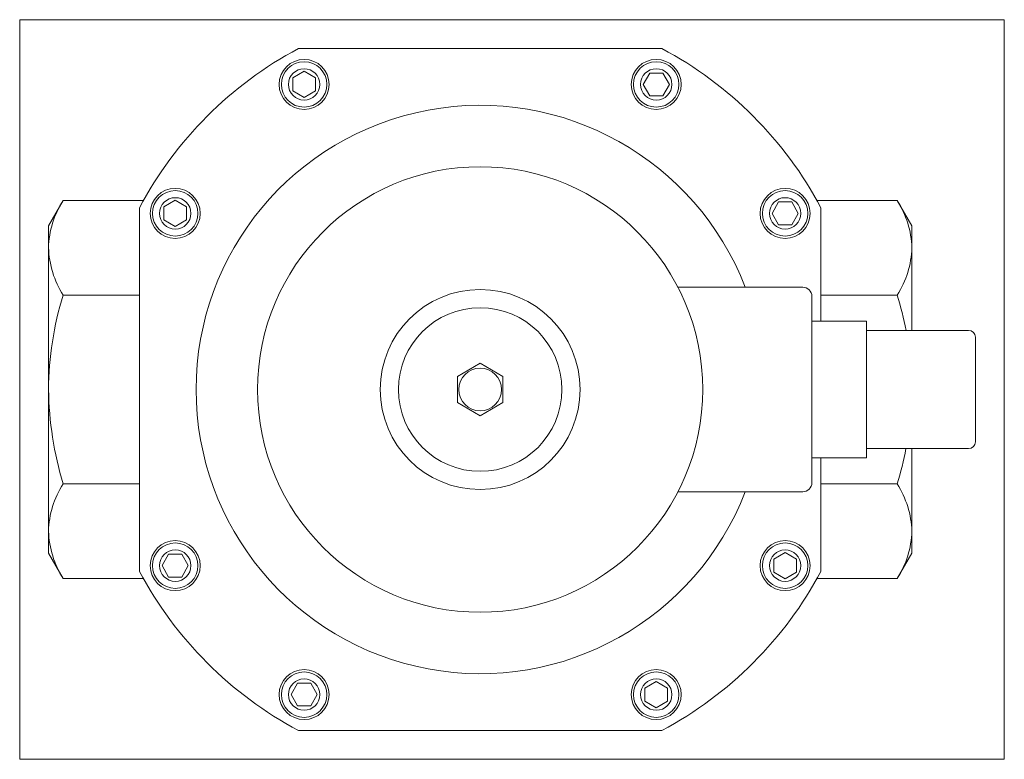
# Model space of a CAD drawing. Extents: x 37 to 254, y 25 to 188.
import ezdxf
from ezdxf.xclip import XClip

# ---------------------------------------------------------------- set-up
doc = ezdxf.new("R2010")
doc.units = 0
doc.header["$LTSCALE"] = 25.4
doc.header["$MEASUREMENT"] = 0
doc.header["$XCLIPFRAME"] = 2
doc.layers.get('0').update_dxf_attribs({"linetype": 'CONTINUOUS'})
for name, color, linetype in [('CEWKA_40-65', 7, 'CONTINUOUS'), ('WA_031_01_00_005', 7, 'CONTINUOUS'), ('WA_157_01_01', 7, 'CONTINUOUS'), ('WA_157_01_02', 7, 'CONTINUOUS'), ('Ś-006M6X12SZEŚC_', 7, 'CONTINUOUS'), ('Ś-028IMBUSM6X25', 7, 'CONTINUOUS')]:
    doc.layers.add(name, color=color, linetype=linetype)

# ---------------------------------------------------------------- blocks, each defined once
blk = doc.blocks.new('SE1')
at = {"layer": 'CEWKA_40-65', "color": 7, "linetype": 'CONTINUOUS', "lineweight": 0}
for p, q in [((182.06, 129.14), (209.53, 129.14)), ((211.53, 127.14), (211.53, 86.14)), ((211.53, 121.64), (223.53, 121.64)), ((223.53, 121.64), (223.53, 119.64)), ((223.53, 119.64), (246.03, 119.64)), ((223.53, 119.64), (223.53, 93.64)), ((247.53, 118.14), (247.53, 95.14)), ((223.53, 93.64), (223.53, 91.64)), ((246.03, 93.64), (223.53, 93.64)), ((223.53, 91.64), (211.53, 91.64)), ((209.53, 84.14), (182.06, 84.14))]:
    blk.add_line(p, q, dxfattribs=at)
blk.add_circle((138.53, 106.64), 49, dxfattribs=at)
for centre, radius, start, end in [((209.53, 127.14), 2, 0, 90), ((246.03, 118.14), 1.5, 0, 90), ((246.03, 95.14), 1.5, 270, 360), ((209.53, 86.14), 2, 270, 360)]:
    blk.add_arc(centre, radius, start, end, dxfattribs=at)
at = {"layer": 'WA_031_01_00_005', "color": 7, "linetype": 'CONTINUOUS', "lineweight": 0}
for radius in [22, 18]:
    blk.add_circle((138.53, 106.64), radius, dxfattribs=at)
at = {"layer": 'WA_157_01_01', "color": 7, "linetype": 'CONTINUOUS', "lineweight": 0}
for p, q in [((46.75, 148.21), (43.53, 142.64)), ((64.39, 148.21), (46.75, 148.21)), ((212.68, 148.21), (230.32, 148.21)), ((233.53, 142.64), (230.32, 148.21)), ((43.53, 137.82), (43.53, 142.64)), ((233.53, 137.82), (233.53, 142.64)), ((43.53, 106.64), (43.53, 137.82)), ((233.53, 119.64), (233.53, 137.82)), ((63.53, 127.43), (46.75, 127.43)), ((213.53, 127.43), (230.32, 127.43)), ((43.53, 75.46), (43.53, 106.64)), ((233.53, 93.64), (233.53, 75.46)), ((63.53, 85.86), (46.75, 85.86)), ((213.53, 85.86), (230.32, 85.86)), ((43.53, 75.46), (43.53, 70.64)), ((233.53, 75.46), (233.53, 70.64)), ((43.53, 70.64), (46.75, 65.07)), ((230.32, 65.07), (233.53, 70.64)), ((64.39, 65.07), (46.75, 65.07)), ((212.68, 65.07), (230.32, 65.07))]:
    blk.add_line(p, q, dxfattribs=at)
for centre, radius, start, end in [((63.83, 137.23), 20.31, 147.2703, 178.3454), ((212.79, 137.09), 20.76, 2.0046, 32.3796), ((64.28, 138.54), 20.76, 182.0046, 212.3796), ((213.24, 138.4), 20.31, 327.2703, 358.3454), ((116.51, 105.99), 72.98, 162.9207, 179.4913), ((160.56, 105.99), 72.98, 10.7843, 17.0793), ((118.7, 107.63), 75.17, 180.752, 196.8359), ((158.37, 107.63), 75.17, 343.1641, 349.2722), ((63.83, 74.88), 20.31, 147.2703, 178.3454), ((212.79, 74.74), 20.76, 2.0046, 32.3796), ((64.28, 76.19), 20.76, 182.0046, 212.3796), ((213.24, 76.05), 20.31, 327.2703, 358.3454)]:
    blk.add_arc(centre, radius, start, end, dxfattribs=at)
at = {"layer": 'WA_157_01_02', "color": 7, "linetype": 'CONTINUOUS', "lineweight": 0}
for p, q in [((178.53, 181.64), (98.53, 181.64)), ((63.53, 146.64), (63.53, 66.64)), ((213.53, 121.64), (213.53, 146.64)), ((213.53, 66.64), (213.53, 91.64)), ((98.53, 31.64), (178.53, 31.64))]:
    blk.add_line(p, q, dxfattribs=at)
for centre in [(99.78, 173.76), (177.28, 173.76), (71.42, 145.39), (205.65, 145.39), (71.42, 67.89), (205.65, 67.89), (99.78, 39.52), (177.28, 39.52)]:
    blk.add_circle(centre, 5.5, dxfattribs=at)
for radius, start, end in [(85, 118.0725, 151.9275), (85, 28.0725, 61.9275), (62.52, 21.0943, 338.9057), (85, 208.0725, 241.9275), (85, 298.0725, 331.9275)]:
    blk.add_arc((138.53, 106.64), radius, start, end, dxfattribs=at)
at = {"layer": 'Ś-006M6X12SZEŚC_', "color": 7, "linetype": 'CONTINUOUS', "lineweight": 0}
for p, q in [((138.54, 112.41), (133.54, 109.53)), ((143.53, 109.53), (138.54, 112.41)), ((133.54, 109.53), (133.54, 103.76)), ((143.53, 103.76), (143.53, 109.53)), ((133.54, 103.76), (138.54, 100.87)), ((138.54, 100.87), (143.53, 103.76))]:
    blk.add_line(p, q, dxfattribs=at)
blk.add_circle((138.53, 106.64), 4.7, dxfattribs=at)
at = {"layer": 'Ś-028IMBUSM6X25', "color": 7, "linetype": 'CONTINUOUS', "lineweight": 0}
for p, q in [((99.78, 176.65), (97.28, 175.2)), ((102.28, 175.2), (99.78, 176.65)), ((175.84, 176.26), (174.4, 173.76)), ((178.73, 176.26), (175.84, 176.26)), ((180.17, 173.76), (178.73, 176.26)), ((97.28, 175.2), (97.28, 172.32)), ((102.28, 172.32), (102.28, 175.2)), ((174.4, 173.76), (175.84, 171.26)), ((178.73, 171.26), (180.17, 173.76)), ((97.28, 172.32), (99.78, 170.87)), ((99.78, 170.87), (102.28, 172.32)), ((175.84, 171.26), (178.73, 171.26)), ((71.42, 148.28), (68.92, 146.84)), ((73.92, 146.84), (71.42, 148.28)), ((204.21, 147.89), (202.76, 145.39)), ((207.1, 147.89), (204.21, 147.89)), ((208.54, 145.39), (207.1, 147.89)), ((68.92, 146.84), (68.92, 143.95)), ((73.92, 143.95), (73.92, 146.84)), ((202.76, 145.39), (204.21, 142.89)), ((207.1, 142.89), (208.54, 145.39)), ((68.92, 143.95), (71.42, 142.5)), ((71.42, 142.5), (73.92, 143.95)), ((204.21, 142.89), (207.1, 142.89)), ((69.97, 70.39), (68.53, 67.89)), ((72.86, 70.39), (69.97, 70.39)), ((74.3, 67.89), (72.86, 70.39)), ((205.65, 70.78), (203.15, 69.34)), ((208.15, 69.34), (205.65, 70.78)), ((68.53, 67.89), (69.97, 65.39)), ((72.86, 65.39), (74.3, 67.89)), ((203.15, 69.34), (203.15, 66.45)), ((208.15, 66.45), (208.15, 69.34)), ((69.97, 65.39), (72.86, 65.39)), ((203.15, 66.45), (205.65, 65)), ((205.65, 65), (208.15, 66.45)), ((98.34, 42.02), (96.9, 39.52)), ((101.23, 42.02), (98.34, 42.02)), ((102.67, 39.52), (101.23, 42.02)), ((177.28, 42.41), (174.78, 40.97)), ((179.78, 40.97), (177.28, 42.41)), ((96.9, 39.52), (98.34, 37.02)), ((101.23, 37.02), (102.67, 39.52)), ((174.78, 40.97), (174.78, 38.08)), ((179.78, 38.08), (179.78, 40.97)), ((98.34, 37.02), (101.23, 37.02)), ((174.78, 38.08), (177.28, 36.64)), ((177.28, 36.64), (179.78, 38.08))]:
    blk.add_line(p, q, dxfattribs=at)
for centre, radius in [((99.78, 173.76), 5), ((177.28, 173.76), 5), ((99.78, 173.76), 3.45), ((177.28, 173.76), 3.45), ((71.42, 145.39), 5), ((205.65, 145.39), 5), ((71.42, 145.39), 3.45), ((205.65, 145.39), 3.45), ((71.42, 67.89), 5), ((205.65, 67.89), 5), ((71.42, 67.89), 3.45), ((205.65, 67.89), 3.45), ((99.78, 39.52), 5), ((177.28, 39.52), 5), ((99.78, 39.52), 3.45), ((177.28, 39.52), 3.45)]:
    blk.add_circle(centre, radius, dxfattribs=at)

msp = doc.modelspace()

# ---------------------------------------------------------------- block references
at = {"color": 0, "lineweight": 0}
ref = msp.add_blockref('SE1', (0, 0), dxfattribs=at)
XClip(ref).set_block_clipping_path([(37.1847727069, 25.2917170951), (253.8847688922, 187.9917230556)])
ref.dxf.unprotected_set("ltscale", 0)

doc.saveas('drawing.dxf')
